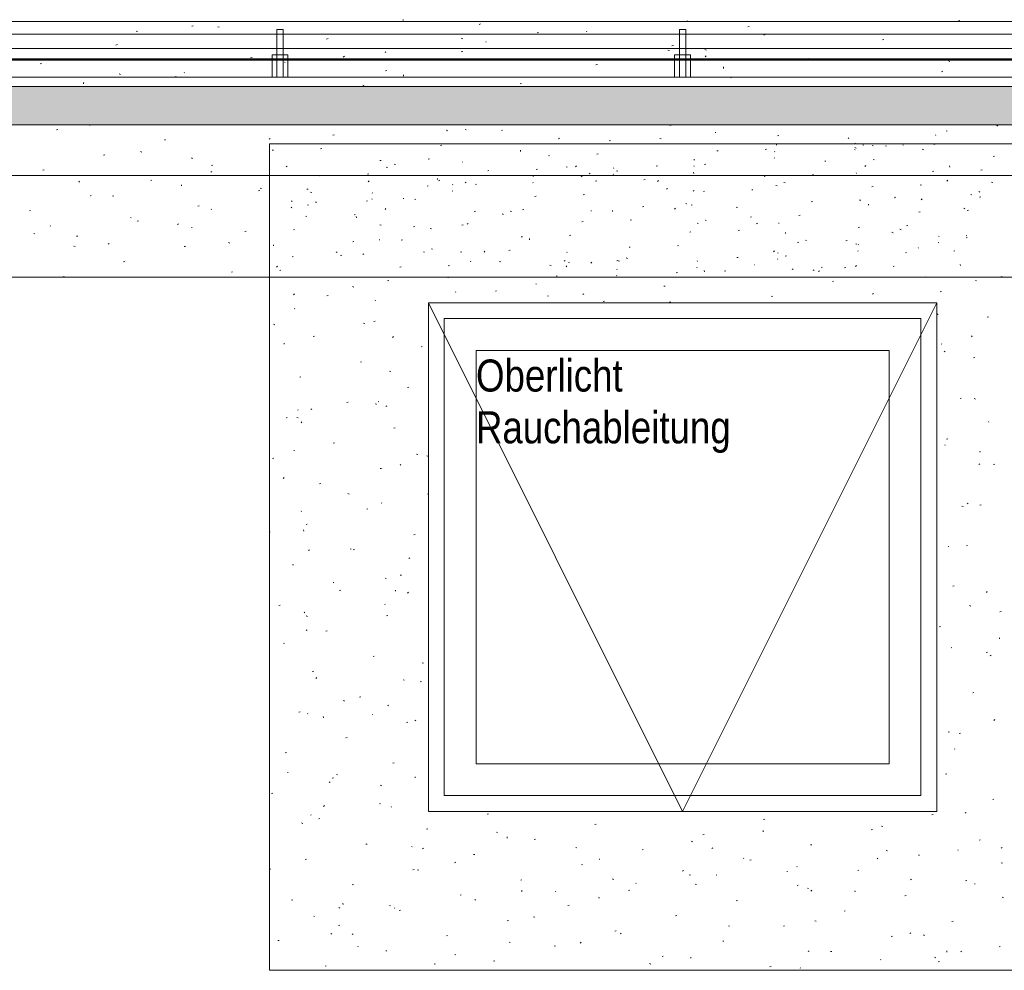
# Model space of a CAD drawing. Extents: x -740 to 300, y 62 to 1112.
# Tile 89 of 187: x -534 to -472, y 711 to 771. Entities that reach past the tile are written whole.
import ezdxf
from ezdxf.lldxf.tags import DXFTag

# ---------------------------------------------------------------- set-up
doc = ezdxf.new("R2010")
doc.units = 0
doc.layers.get('0').update_dxf_attribs({"lineweight": 13})
for name, color, linetype, lineweight, true_color in [('30 -36 Dächer- 3 Dachbeläge', 7, 'Continuous', 15, 0x9999ff), ('30 -36 Dächer- 3 Dachbeläge Gründach', 9, 'Continuous', 9, 0x808080), ('30 -36 Dächer- 4 Dachbekleidungen', 7, 'Continuous', 9, 0xccccff), ('40 -43 Lüftungsanlagen - Entrauchung', 7, 'Continuous', 9, 0xd7f2ff), ('60- 61 allgemeine Ausstattung- 4 Terrassen', 9, 'Continuous', 9, 0x808080), ('70 -72 Beschriftung- 1 Beschriftung allgemein', 7, 'Continuous', 9, 0xff6633)]:
    doc.layers.add(name, color=color, linetype=linetype, lineweight=lineweight, true_color=true_color)
doc.layers.add('70 -73 Bauteildarst.- 2 verdeckt 0.15', color=7, linetype='grob-A06CPVB9L0', lineweight=15)
doc.styles.get("Standard").update_dxf_attribs({"font": 'ARIALN.TTF'})
tags = doc.linetypes.add('grob-A06CPVB9L0', pattern=[14, 3, -8, 3]).pattern_tags.tags
tags[8:9] = [DXFTag(74, 4), DXFTag(75, 0), DXFTag(340, '0'), DXFTag(46, 0.0), DXFTag(50, 0.0), DXFTag(44, 0.0), DXFTag(45, 0.0)]
tags[6:7] = [DXFTag(74, 4), DXFTag(75, 0), DXFTag(340, '0'), DXFTag(46, 0.0), DXFTag(50, 0.0), DXFTag(44, 0.0), DXFTag(45, 0.0)]
tags[4:5] = [DXFTag(74, 4), DXFTag(75, 0), DXFTag(340, '0'), DXFTag(46, 0.0), DXFTag(50, 0.0), DXFTag(44, 0.0), DXFTag(45, 0.0)]

# ---------------------------------------------------------------- blocks, each defined once
blk = doc.blocks.new('Referenz-A06CPVBEL0')
at = {"layer": '30 -36 Dächer- 3 Dachbeläge', "color": 0, "linetype": 'Continuous', "ltscale": 0.15}
for p, q in [((-6.756, 766.512), (-682.362, 766.512)), ((-682.362, 764.112), (-6.756, 764.112))]:
    blk.add_line(p, q, dxfattribs=at)
at = {"layer": '30 -36 Dächer- 3 Dachbeläge', "color": 0, "lineweight": 9}
for p, q in [((-682.362, 764.112), (-6.756, 764.112)), ((-532.336, 764.101), (-532.346, 764.112)), ((-531.756, 763.801), (-531.68, 763.82)), ((-529.67, 764.054), (-529.676, 764.112)), ((-521.151, 764.104), (-521.12, 764.112)), ((-507.215, 763.761), (-507.14, 763.738)), ((-506.04, 763.822), (-505.967, 763.792)), ((-503.762, 763.758), (-503.685, 763.777)), ((-493.157, 764.062), (-493.08, 764.081)), ((-490.3, 763.619), (-490.264, 763.616)), ((-475.767, 763.716), (-475.691, 763.735)), ((-472.502, 764.077), (-472.567, 764.032)), ((-524.972, 763.152), (-524.895, 763.171)), ((-518.318, 763.252), (-518.376, 763.199)), ((-514.367, 763.455), (-514.29, 763.474)), ((-504.537, 762.906), (-504.513, 762.912)), ((-500.101, 763.272), (-500.159, 763.218)), ((-496.977, 763.109), (-496.9, 763.128)), ((-493.776, 763.247), (-493.703, 763.218)), ((-486.435, 762.828), (-486.443, 762.899)), ((-486.372, 763.412), (-486.296, 763.431)), ((-481.884, 763.291), (-481.942, 763.237)), ((-481.483, 762.924), (-481.509, 762.954)), ((-476.542, 762.863), (-476.466, 762.883)), ((-476.418, 763.444), (-476.444, 763.473)), ((-526.468, 762.418), (-526.393, 762.395)), ((-518.187, 762.503), (-518.11, 762.522)), ((-515.142, 762.603), (-515.065, 762.622)), ((-507.582, 762.806), (-507.505, 762.825)), ((-502.55, 762.436), (-502.558, 762.506)), ((-497.752, 762.257), (-497.676, 762.276)), ((-490.192, 762.46), (-490.116, 762.479)), ((-487.147, 762.56), (-487.071, 762.579)), ((-486.548, 762.405), (-486.574, 762.434)), ((-481.5, 762.529), (-481.526, 762.559)), ((-481.512, 762.673), (-481.439, 762.643)), ((-481.013, 762.857), (-480.94, 762.827)), ((-480.432, 762.801), (-480.357, 762.778)), ((-479.587, 762.763), (-479.511, 762.782)), ((-478.488, 762.839), (-478.453, 762.837)), ((-477.26, 762.565), (-477.184, 762.542)), ((-528.792, 762.199), (-528.715, 762.218)), ((-523.266, 762.021), (-523.193, 761.992)), ((-511.402, 761.853), (-511.325, 761.872)), ((-508.357, 761.954), (-508.281, 761.973)), ((-506.213, 761.779), (-506.199, 761.747)), ((-500.797, 762.157), (-500.721, 762.176)), ((-491.613, 761.886), (-491.639, 761.915)), ((-486.565, 762.01), (-486.591, 762.039)), ((-483.407, 761.811), (-483.331, 761.83)), ((-480.362, 761.911), (-480.286, 761.93)), ((-472.802, 762.114), (-472.726, 762.133)), ((-532.612, 761.247), (-532.535, 761.266)), ((-521.988, 761.165), (-522.053, 761.12)), ((-522.007, 761.55), (-521.93, 761.569)), ((-517.252, 761.509), (-517.31, 761.455)), ((-512.177, 761.001), (-512.101, 761.02)), ((-511.003, 761.447), (-510.93, 761.417)), ((-510.504, 761.631), (-510.431, 761.601)), ((-504.617, 761.204), (-504.541, 761.223)), ((-501.572, 761.304), (-501.496, 761.323)), ((-499.685, 761.459), (-499.61, 761.436)), ((-499.035, 761.528), (-499.092, 761.474)), ((-498.24, 761.056), (-498.167, 761.027)), ((-496.677, 761.366), (-496.704, 761.395)), ((-496.513, 761.222), (-496.438, 761.199)), ((-494.012, 761.508), (-493.936, 761.527)), ((-491.656, 761.054), (-491.664, 761.125)), ((-491.63, 761.49), (-491.656, 761.52)), ((-490.967, 761.608), (-490.891, 761.627)), ((-481.424, 761.078), (-481.411, 761.045)), ((-480.818, 761.547), (-480.875, 761.494)), ((-476.622, 761.162), (-476.546, 761.181)), ((-475.541, 761.447), (-475.548, 761.517)), ((-473.577, 761.262), (-473.501, 761.281)), ((-530.306, 760.558), (-530.364, 760.504)), ((-525.827, 760.598), (-525.75, 760.617)), ((-515.222, 760.901), (-515.145, 760.92)), ((-512.089, 760.577), (-512.147, 760.523)), ((-507.771, 760.662), (-507.779, 760.733)), ((-507.643, 760.63), (-507.707, 760.585)), ((-505.967, 760.509), (-506.032, 760.464)), ((-501.76, 760.452), (-501.786, 760.481)), ((-501.742, 760.847), (-501.769, 760.876)), ((-498.739, 760.872), (-498.666, 760.843)), ((-497.832, 760.555), (-497.756, 760.574)), ((-496.695, 760.971), (-496.721, 761)), ((-494.787, 760.655), (-494.711, 760.674)), ((-493.872, 760.596), (-493.929, 760.543)), ((-487.227, 760.858), (-487.151, 760.877)), ((-485.976, 760.482), (-485.903, 760.452)), ((-484.182, 760.959), (-484.106, 760.978)), ((-475.655, 760.616), (-475.712, 760.562)), ((-472.902, 760.499), (-472.827, 760.476)), ((-523.887, 760.27), (-523.894, 760.34)), ((-519.042, 759.949), (-518.966, 759.968)), ((-518.938, 760.116), (-518.863, 760.093)), ((-515.997, 760.049), (-515.921, 760.068)), ((-515.766, 759.88), (-515.691, 759.857)), ((-511.872, 759.808), (-511.899, 759.837)), ((-508.437, 760.252), (-508.361, 760.271)), ((-506.825, 759.932), (-506.851, 759.961)), ((-506.807, 760.327), (-506.834, 760.356)), ((-505.392, 760.352), (-505.316, 760.371)), ((-493.298, 760.096), (-493.362, 760.05)), ((-491.622, 759.975), (-491.686, 759.93)), ((-491.047, 759.906), (-490.971, 759.925)), ((-488.002, 760.006), (-487.926, 760.025)), ((-486.475, 760.297), (-486.402, 760.268)), ((-480.442, 760.209), (-480.366, 760.228)), ((-477.398, 760.309), (-477.321, 760.328)), ((-473.713, 759.907), (-473.64, 759.877)), ((-529.647, 759.645), (-529.57, 759.664)), ((-528.229, 759.646), (-528.156, 759.617)), ((-516.937, 759.288), (-516.964, 759.317)), ((-515.467, 759.256), (-515.394, 759.226)), ((-512.257, 759.299), (-512.181, 759.318)), ((-511.89, 759.413), (-511.916, 759.442)), ((-509.937, 759.471), (-509.901, 759.468)), ((-509.212, 759.4), (-509.136, 759.419)), ((-501.652, 759.603), (-501.576, 759.622)), ((-498.607, 759.703), (-498.531, 759.722)), ((-484.262, 759.257), (-484.186, 759.276)), ((-481.218, 759.357), (-481.141, 759.376)), ((-478.952, 759.561), (-479.017, 759.516)), ((-477.277, 759.44), (-477.341, 759.395)), ((-474.212, 759.723), (-474.139, 759.693)), ((-473.657, 759.56), (-473.581, 759.579)), ((-533.467, 758.693), (-533.391, 758.712)), ((-522.862, 758.996), (-522.786, 759.015)), ((-522.002, 758.769), (-522.028, 758.798)), ((-516.955, 758.893), (-516.981, 758.922)), ((-515.966, 759.072), (-515.893, 759.042)), ((-511.023, 758.833), (-511.08, 758.78)), ((-505.472, 758.65), (-505.396, 758.669)), ((-503.203, 758.681), (-503.13, 758.652)), ((-502.427, 758.75), (-502.351, 758.769)), ((-498.126, 758.691), (-498.09, 758.689)), ((-496.767, 758.651), (-496.775, 758.722)), ((-494.867, 758.954), (-494.791, 758.973)), ((-492.806, 758.853), (-492.863, 758.799)), ((-492.155, 759.156), (-492.08, 759.133)), ((-491.823, 759.054), (-491.746, 759.073)), ((-488.983, 758.92), (-488.908, 758.897)), ((-480.652, 759.043), (-480.659, 759.114)), ((-477.478, 758.608), (-477.401, 758.627)), ((-474.589, 758.872), (-474.646, 758.818)), ((-474.433, 758.708), (-474.356, 758.727)), ((-527.067, 758.249), (-527.093, 758.278)), ((-526.682, 758.044), (-526.606, 758.063)), ((-516.077, 758.347), (-516.001, 758.366)), ((-513.032, 758.447), (-512.956, 758.466)), ((-512.882, 758.259), (-512.89, 758.329)), ((-503.702, 758.497), (-503.629, 758.468)), ((-498.687, 758.001), (-498.611, 758.02)), ((-495.643, 758.101), (-495.566, 758.12)), ((-491.438, 757.922), (-491.365, 757.893)), ((-490.939, 758.107), (-490.866, 758.077)), ((-488.082, 758.304), (-488.006, 758.323)), ((-487.643, 757.921), (-487.7, 757.867)), ((-485.038, 758.405), (-484.961, 758.424)), ((-532.132, 757.73), (-532.158, 757.759)), ((-524.077, 757.882), (-524.134, 757.829)), ((-523.265, 757.645), (-523.23, 757.642)), ((-519.897, 757.394), (-519.821, 757.414)), ((-516.852, 757.495), (-516.776, 757.514)), ((-511.408, 757.814), (-511.333, 757.791)), ((-509.292, 757.698), (-509.216, 757.717)), ((-508.236, 757.578), (-508.161, 757.555)), ((-506.247, 757.798), (-506.171, 757.817)), ((-505.86, 757.902), (-505.917, 757.848)), ((-491.903, 757.352), (-491.826, 757.371)), ((-488.858, 757.452), (-488.781, 757.471)), ((-486.315, 757.912), (-486.279, 757.91)), ((-485.873, 757.27), (-485.88, 757.34)), ((-481.298, 757.655), (-481.221, 757.674)), ((-479.175, 757.348), (-479.102, 757.318)), ((-478.676, 757.532), (-478.603, 757.502)), ((-478.253, 757.755), (-478.176, 757.774)), ((-533.192, 757.271), (-533.119, 757.242)), ((-530.502, 757.091), (-530.426, 757.11)), ((-520.929, 756.697), (-520.856, 756.667)), ((-513.112, 756.745), (-513.036, 756.764)), ((-511.454, 756.865), (-511.419, 756.863)), ((-510.068, 756.845), (-509.991, 756.865)), ((-502.507, 757.049), (-502.431, 757.068)), ((-501.988, 756.877), (-501.996, 756.948)), ((-499.463, 757.149), (-499.386, 757.168)), ((-485.118, 756.703), (-485.041, 756.722)), ((-484.625, 756.854), (-484.55, 756.831)), ((-482.073, 756.803), (-481.996, 756.822)), ((-476.231, 756.678), (-476.258, 756.707)), ((-476.214, 757.073), (-476.24, 757.102)), ((-474.513, 757.006), (-474.436, 757.025)), ((-474.504, 757.133), (-474.468, 757.131)), ((-530.662, 756.472), (-530.586, 756.449)), ((-528.438, 756.648), (-528.503, 756.603)), ((-523.717, 756.442), (-523.641, 756.461)), ((-518.103, 756.485), (-518.111, 756.556)), ((-514.093, 756.114), (-514.157, 756.069)), ((-508.665, 756.122), (-508.592, 756.093)), ((-508.166, 756.306), (-508.093, 756.277)), ((-506.327, 756.096), (-506.251, 756.115)), ((-504.794, 756.158), (-504.851, 756.104)), ((-503.283, 756.196), (-503.206, 756.215)), ((-499.643, 756.086), (-499.608, 756.084)), ((-495.723, 756.399), (-495.646, 756.419)), ((-492.678, 756.5), (-492.601, 756.519)), ((-486.576, 756.177), (-486.634, 756.124)), ((-486.344, 756.034), (-486.37, 756.063)), ((-481.453, 756.618), (-481.378, 756.595)), ((-481.296, 756.158), (-481.323, 756.188)), ((-481.279, 756.553), (-481.305, 756.583)), ((-478.333, 756.054), (-478.256, 756.073)), ((-477.518, 756.382), (-477.505, 756.349)), ((-475.288, 756.154), (-475.212, 756.173)), ((-527.537, 755.49), (-527.461, 755.509)), ((-516.932, 755.793), (-516.856, 755.812)), ((-513.888, 755.893), (-513.811, 755.912)), ((-512.417, 755.993), (-512.482, 755.948)), ((-505.694, 755.524), (-505.681, 755.491)), ((-503.878, 755.512), (-503.803, 755.489)), ((-499.748, 755.579), (-499.812, 755.534)), ((-499.543, 755.447), (-499.466, 755.466)), ((-498.072, 755.458), (-498.136, 755.413)), ((-496.498, 755.547), (-496.421, 755.566)), ((-496.401, 755.547), (-496.328, 755.518)), ((-495.902, 755.732), (-495.829, 755.702)), ((-491.409, 755.515), (-491.435, 755.544)), ((-488.938, 755.75), (-488.861, 755.769)), ((-486.361, 755.639), (-486.388, 755.668)), ((-485.893, 755.851), (-485.817, 755.87)), ((-520.752, 754.84), (-520.676, 754.859)), ((-517.848, 755.207), (-517.905, 755.153)), ((-517.708, 754.941), (-517.631, 754.96)), ((-510.148, 755.144), (-510.071, 755.163)), ((-507.103, 755.244), (-507.026, 755.263)), ((-500.706, 755.276), (-500.631, 755.253)), ((-499.631, 755.226), (-499.688, 755.173)), ((-496.474, 754.995), (-496.5, 755.024)), ((-491.426, 755.119), (-491.453, 755.149)), ((-490.984, 754.867), (-490.991, 754.937)), ((-489.713, 754.898), (-489.637, 754.917)), ((-487.832, 755.307), (-487.797, 755.305)), ((-485.402, 755.045), (-485.467, 754.999)), ((-484.138, 754.973), (-484.065, 754.943)), ((-483.727, 754.924), (-483.791, 754.879)), ((-483.639, 755.157), (-483.566, 755.127)), ((-482.153, 755.101), (-482.076, 755.12)), ((-481.413, 755.246), (-481.471, 755.192)), ((-479.108, 755.201), (-479.032, 755.22)), ((-474.869, 755.259), (-474.876, 755.329)), ((-86.956, 754.512), (-682.362, 754.512)), ((-531.357, 754.537), (-531.281, 754.556)), ((-510.923, 754.291), (-510.846, 754.311)), ((-507.099, 754.474), (-507.107, 754.545)), ((-503.292, 754.512), (-503.286, 754.514)), ((-500.318, 754.595), (-500.241, 754.614)), ((-496.491, 754.6), (-496.517, 754.629)), ((-492.758, 754.798), (-492.681, 754.817)), ((-482.928, 754.249), (-482.852, 754.268)), ((-477.095, 754.552), (-477.02, 754.529)), ((-476.021, 754.528), (-475.986, 754.525)), ((-473.923, 754.316), (-473.848, 754.293)), ((-472.323, 754.552), (-472.247, 754.571)), ((-513.129, 753.931), (-513.056, 753.902)), ((-506.621, 753.561), (-506.647, 753.59)), ((-504.138, 753.642), (-504.062, 753.661)), ((-501.556, 754.08), (-501.582, 754.11)), ((-493.533, 753.946), (-493.457, 753.965)), ((-476.143, 753.6), (-476.067, 753.619)), ((-516.781, 753.463), (-516.839, 753.409)), ((-514.743, 753.339), (-514.666, 753.358)), ((-511.686, 753.042), (-511.712, 753.071)), ((-500.865, 753.357), (-500.792, 753.327)), ((-498.564, 753.483), (-498.622, 753.429)), ((-497.353, 752.993), (-497.277, 753.012)), ((-493.176, 752.974), (-493.101, 752.951)), ((-486.748, 753.296), (-486.672, 753.316)), ((-480.347, 753.502), (-480.405, 753.448)), ((-516.751, 752.522), (-516.777, 752.551)), ((-511.778, 751.737), (-511.702, 751.756)), ((-476.338, 752.207), (-476.265, 752.178)), ((-473.178, 751.998), (-473.102, 752.017)), ((-518.092, 751.556), (-518.019, 751.527)), ((-512.429, 751.631), (-512.354, 751.608)), ((-515.598, 750.785), (-515.522, 750.804)), ((-510.552, 750.788), (-510.61, 750.734)), ((-474.118, 750.827), (-474.176, 750.773)), ((-517.431, 750.297), (-517.439, 750.368)), ((-508.813, 750.136), (-508.737, 750.155)), ((-476.028, 750.307), (-476.054, 750.336)), ((-475.831, 749.873), (-475.896, 749.828)), ((-474.034, 749.444), (-473.957, 749.463)), ((-512.633, 749.183), (-512.557, 749.202)), ((-516.453, 748.231), (-516.377, 748.25)), ((-510.791, 748.607), (-510.718, 748.577)), ((-509.669, 747.582), (-509.592, 747.601)), ((-474.889, 746.89), (-474.813, 746.909)), ((-474, 746.883), (-473.927, 746.853)), ((-516.547, 746.151), (-516.573, 746.18)), ((-515.754, 746.231), (-515.681, 746.202)), ((-513.489, 746.629), (-513.412, 746.648)), ((-511.648, 746.513), (-511.655, 746.583)), ((-511.482, 746.671), (-511.508, 746.7)), ((-510.972, 746.426), (-511.037, 746.381)), ((-517.309, 745.677), (-517.232, 745.696)), ((-516.623, 745.684), (-516.547, 745.661)), ((-516.311, 745.418), (-516.369, 745.364)), ((-510.524, 745.028), (-510.447, 745.047)), ((-473.094, 745.431), (-473.08, 745.398)), ((-475.744, 744.336), (-475.668, 744.355)), ((-514.344, 744.075), (-514.267, 744.094)), ((-475.824, 743.936), (-475.85, 743.965)), ((-518.164, 743.123), (-518.088, 743.142)), ((-516.813, 743.626), (-516.777, 743.624)), ((-509.093, 743.382), (-509.017, 743.359)), ((-508.454, 743.282), (-508.381, 743.252)), ((-473.634, 743.512), (-473.641, 743.583)), ((-511.379, 742.474), (-511.303, 742.493)), ((-510.082, 742.742), (-510.139, 742.689)), ((-473.648, 742.781), (-473.705, 742.727)), ((-472.779, 742.734), (-472.703, 742.753)), ((-517.422, 741.909), (-517.487, 741.864)), ((-515.199, 741.521), (-515.123, 741.54)), ((-513.417, 740.907), (-513.344, 740.877)), ((-508.414, 740.872), (-508.356, 740.887)), ((-511.278, 740.3), (-511.305, 740.329)), ((-474.78, 740.12), (-474.704, 740.097)), ((-474.386, 740.305), (-474.45, 740.26)), ((-473.635, 740.18), (-473.558, 740.199)), ((-516.343, 739.78), (-516.37, 739.809)), ((-512.234, 739.92), (-512.158, 739.939)), ((-516.054, 738.967), (-515.978, 738.986)), ((-518.356, 738.522), (-518.307, 738.502)), ((-516.197, 738.551), (-516.204, 738.621)), ((-509.27, 738.318), (-509.193, 738.337)), ((-475.62, 737.565), (-475.646, 737.594)), ((-474.49, 737.626), (-474.414, 737.645)), ((-515.84, 737.372), (-515.898, 737.319)), ((-513.286, 737.436), (-513.211, 737.413)), ((-513.09, 737.366), (-513.013, 737.385)), ((-509.527, 736.858), (-509.591, 736.813)), ((-516.91, 736.413), (-516.833, 736.432)), ((-510.125, 735.764), (-510.048, 735.783)), ((-514.345, 735.315), (-514.31, 735.312)), ((-511.079, 735.582), (-511.006, 735.553)), ((-475.345, 735.072), (-475.269, 735.091)), ((-513.945, 734.812), (-513.868, 734.831)), ((-510.413, 734.766), (-510.421, 734.837)), ((-509.611, 734.697), (-509.669, 734.643)), ((-473.177, 734.736), (-473.235, 734.682)), ((-517.765, 733.859), (-517.689, 733.878)), ((-511.075, 733.928), (-511.101, 733.958)), ((-474.288, 733.858), (-474.215, 733.829)), ((-516.139, 733.409), (-516.166, 733.438)), ((-516.042, 733.207), (-515.969, 733.178)), ((-510.98, 733.21), (-510.904, 733.229)), ((-472.38, 733.471), (-472.304, 733.49)), ((-476.2, 732.518), (-476.124, 732.537)), ((-515.977, 732.342), (-516.041, 732.297)), ((-514.8, 732.257), (-514.724, 732.277)), ((-517.479, 731.489), (-517.404, 731.466)), ((-472.399, 731.766), (-472.407, 731.837)), ((-511.835, 730.656), (-511.759, 730.675)), ((-475.416, 731.194), (-475.442, 731.223)), ((-473.236, 730.917), (-473.159, 730.936)), ((-472.94, 730.738), (-473.005, 730.693)), ((-508.741, 730.257), (-508.668, 730.228)), ((-515.655, 729.703), (-515.579, 729.722)), ((-515.37, 729.327), (-515.427, 729.273)), ((-509.949, 729.187), (-509.874, 729.164)), ((-508.871, 729.054), (-508.794, 729.073)), ((-474.091, 728.363), (-474.015, 728.382)), ((-513.704, 727.882), (-513.631, 727.853)), ((-512.691, 728.102), (-512.614, 728.121)), ((-510.871, 727.557), (-510.897, 727.587)), ((-516.511, 727.149), (-516.434, 727.168)), ((-515.936, 727.038), (-515.962, 727.067)), ((-511.878, 727.003), (-511.842, 727.001)), ((-514.962, 726.805), (-514.969, 726.875)), ((-509.726, 726.5), (-509.649, 726.519)), ((-509.141, 726.652), (-509.198, 726.598)), ((-472.707, 726.69), (-472.764, 726.637)), ((-475.636, 725.925), (-475.561, 725.902)), ((-474.946, 725.809), (-474.87, 725.828)), ((-513.546, 725.548), (-513.469, 725.567)), ((-517.366, 724.595), (-517.29, 724.614)), ((-475.212, 724.823), (-475.239, 724.852)), ((-510.581, 723.946), (-510.505, 723.965)), ((-517.209, 723.373), (-517.196, 723.34)), ((-514.142, 723.24), (-514.067, 723.217)), ((-475.801, 723.255), (-475.725, 723.274)), ((-514.531, 722.775), (-514.596, 722.729)), ((-514.401, 722.994), (-514.325, 723.013)), ((-509.179, 723.02), (-509.186, 723.09)), ((-518.221, 722.041), (-518.145, 722.06)), ((-511.367, 722.558), (-511.294, 722.528)), ((-511.436, 721.392), (-511.36, 721.411)), ((-472.837, 721.653), (-472.76, 721.672)), ((-514.899, 721.281), (-514.957, 721.228)), ((-510.667, 721.186), (-510.693, 721.216)), ((-504.651, 720.743), (-504.575, 720.762)), ((-474.576, 720.834), (-474.503, 720.804)), ((-516.33, 720.183), (-516.257, 720.153)), ((-515.732, 720.667), (-515.758, 720.696)), ((-515.256, 720.44), (-515.18, 720.459)), ((-487.262, 720.397), (-487.185, 720.416)), ((-476.657, 720.7), (-476.58, 720.72)), ((-508.472, 719.791), (-508.395, 719.81)), ((-504.066, 719.608), (-503.993, 719.579)), ((-497.867, 720.094), (-497.79, 720.113)), ((-487.28, 719.628), (-487.288, 719.698)), ((-480.477, 719.748), (-480.4, 719.767)), ((-479.829, 719.978), (-479.754, 719.955)), ((-503.395, 719.235), (-503.403, 719.306)), ((-501.687, 719.141), (-501.61, 719.16)), ((-491.802, 719.033), (-491.729, 719.004)), ((-491.082, 719.445), (-491.005, 719.464)), ((-473.692, 719.099), (-473.616, 719.118)), ((-512.292, 718.838), (-512.215, 718.857)), ((-509.41, 718.691), (-509.375, 718.689)), ((-508.67, 718.606), (-508.728, 718.552)), ((-499.083, 718.636), (-499.007, 718.613)), ((-494.902, 718.492), (-494.825, 718.511)), ((-490.453, 718.625), (-490.511, 718.572)), ((-484.297, 718.796), (-484.22, 718.815)), ((-479.539, 718.459), (-479.466, 718.429)), ((-475.009, 718.452), (-475.035, 718.481)), ((-472.236, 718.645), (-472.294, 718.591)), ((-516.112, 717.886), (-516.035, 717.905)), ((-506.636, 717.724), (-506.7, 717.678)), ((-505.507, 718.189), (-505.43, 718.208)), ((-497.599, 717.912), (-497.564, 717.91)), ((-488.515, 717.975), (-488.501, 717.943)), ((-488.117, 717.843), (-488.041, 717.862)), ((-480.073, 717.932), (-480.1, 717.962)), ((-477.512, 718.146), (-477.436, 718.165)), ((-472.299, 717.676), (-472.224, 717.653)), ((-518.336, 717.293), (-518.26, 717.27)), ((-509.327, 717.237), (-509.25, 717.256)), ((-509.029, 717.233), (-508.956, 717.204)), ((-498.722, 717.54), (-498.645, 717.559)), ((-492.29, 717.189), (-492.355, 717.144)), ((-485.788, 717.133), (-485.753, 717.131)), ((-485.138, 717.413), (-485.165, 717.442)), ((-481.332, 717.194), (-481.256, 717.213)), ((-502.542, 716.587), (-502.466, 716.606)), ((-496.765, 716.658), (-496.692, 716.629)), ((-495.268, 716.374), (-495.295, 716.403)), ((-491.937, 716.891), (-491.861, 716.91)), ((-490.203, 716.893), (-490.23, 716.923)), ((-477.945, 716.654), (-478.01, 716.609)), ((-474.547, 716.545), (-474.471, 716.564)), ((-513.147, 716.284), (-513.07, 716.303)), ((-502.441, 715.931), (-502.499, 715.877)), ((-500.333, 715.854), (-500.36, 715.884)), ((-495.757, 715.938), (-495.681, 715.957)), ((-491.553, 716.334), (-491.477, 716.311)), ((-485.152, 716.242), (-485.076, 716.261)), ((-484.502, 716.084), (-484.429, 716.054)), ((-484.224, 715.95), (-484.281, 715.896)), ((-481.497, 715.843), (-481.504, 715.913)), ((-473.977, 716.354), (-473.942, 716.351)), ((-516.967, 715.332), (-516.89, 715.351)), ((-506.362, 715.635), (-506.286, 715.654)), ((-505.398, 715.335), (-505.424, 715.364)), ((-497.612, 715.451), (-497.62, 715.521)), ((-488.972, 715.289), (-488.896, 715.308)), ((-478.367, 715.592), (-478.291, 715.611)), ((-472.238, 715.509), (-472.165, 715.48)), ((-513.992, 714.858), (-513.919, 714.829)), ((-513.727, 715.058), (-513.735, 715.129)), ((-510.806, 714.991), (-510.73, 714.968)), ((-510.463, 714.815), (-510.489, 714.845)), ((-510.182, 714.682), (-510.106, 714.702)), ((-499.577, 714.986), (-499.501, 715.005)), ((-482.187, 714.64), (-482.111, 714.659)), ((-515.528, 714.296), (-515.554, 714.325)), ((-503.397, 714.033), (-503.321, 714.052)), ((-501.728, 714.283), (-501.655, 714.254)), ((-492.792, 714.337), (-492.716, 714.356)), ((-484.023, 714.032), (-483.947, 714.009)), ((-475.402, 713.991), (-475.326, 714.01)), ((-514.002, 713.73), (-513.926, 713.749)), ((-496.612, 713.384), (-496.536, 713.403)), ((-489.465, 713.709), (-489.392, 713.679)), ((-486.007, 713.687), (-485.931, 713.707)), ((-517.822, 712.778), (-517.746, 712.797)), ((-514.429, 713.236), (-514.486, 713.182)), ((-513.086, 713.207), (-513.15, 713.162)), ((-507.217, 713.081), (-507.141, 713.1)), ((-503.276, 712.689), (-503.201, 712.666)), ((-496.212, 713.255), (-496.269, 713.202)), ((-489.827, 712.735), (-489.751, 712.754)), ((-479.223, 713.038), (-479.146, 713.057)), ((-477.995, 713.275), (-478.052, 713.221)), ((-477.201, 713.134), (-477.128, 713.105)), ((-512.785, 712.422), (-512.771, 712.389)), ((-511.037, 712.128), (-510.961, 712.147)), ((-500.432, 712.432), (-500.356, 712.451)), ((-498.741, 712.673), (-498.805, 712.628)), ((-484.395, 712.138), (-484.46, 712.093)), ((-483.043, 712.086), (-482.966, 712.105)), ((-475.714, 712.058), (-475.721, 712.129)), ((-474.805, 712.081), (-474.831, 712.11)), ((-472.438, 712.389), (-472.361, 712.408)), ((-506.691, 711.908), (-506.618, 711.879)), ((-504.252, 711.479), (-504.176, 711.498)), ((-493.648, 711.783), (-493.571, 711.802)), ((-491.829, 711.666), (-491.836, 711.736)), ((-479.87, 711.561), (-479.896, 711.591)), ((-476.493, 711.729), (-476.417, 711.706)), ((-476.258, 711.437), (-476.181, 711.456)), ((-514.857, 711.176), (-514.781, 711.195)), ((-507.944, 711.274), (-507.951, 711.344)), ((-494.428, 711.334), (-494.355, 711.304)), ((-486.863, 711.133), (-486.786, 711.152)), ((-484.935, 711.042), (-484.961, 711.071))]:
    blk.add_line(p, q, dxfattribs=at)
at = {"layer": '30 -36 Dächer- 3 Dachbeläge', "color": 0, "linetype": 'Continuous', "lineweight": 9, "ltscale": 0.13}
for p, q in [((-518.356, 762.912), (-518.356, 710.912)), ((-466.356, 762.912), (-518.356, 762.912)), ((-508.356, 720.912), (-508.356, 752.912)), ((-508.356, 752.912), (-476.356, 752.912)), ((-476.356, 752.912), (-476.356, 720.912)), ((-476.356, 720.912), (-508.356, 720.912)), ((-518.356, 710.912), (-466.356, 710.912))]:
    blk.add_line(p, q, dxfattribs=at)
at = {"layer": '30 -36 Dächer- 3 Dachbeläge', "color": 0, "lineweight": 0}
for points in [[(-6.756, 764.112), (-682.362, 765.461), (-682.362, 766.512)], [(-6.756, 764.112), (-682.362, 766.512), (-6.756, 766.512)], [(-682.362, 765.461), (-6.756, 764.112), (-682.362, 764.112)]]:
    blk.add_solid(points, dxfattribs=at)
at = {"layer": '30 -36 Dächer- 3 Dachbeläge Gründach', "color": 0, "linetype": 'Continuous', "ltscale": 0.13}
blk.add_line((-16.156, 760.912), (-682.362, 760.912), dxfattribs=at)
at = {"layer": '30 -36 Dächer- 4 Dachbekleidungen', "color": 0, "linetype": 'Continuous', "ltscale": 0.13}
for p, q in [((-682.362, 770.612), (-6.756, 770.612)), ((-6.756, 769.812), (-682.362, 769.812)), ((-517.49, 770.112), (-517.89, 770.112)), ((-517.89, 770.112), (-517.89, 768.512)), ((-517.49, 768.512), (-517.49, 770.112)), ((-492.156, 770.112), (-492.556, 770.112)), ((-492.556, 770.112), (-492.556, 768.512)), ((-492.156, 768.512), (-492.156, 770.112)), ((-682.362, 768.912), (-6.756, 768.912)), ((-517.89, 768.512), (-518.19, 768.512)), ((-518.19, 768.512), (-518.19, 767.112)), ((-517.89, 767.112), (-517.89, 768.512)), ((-517.89, 768.512), (-517.49, 768.512)), ((-517.49, 768.512), (-517.49, 767.112)), ((-517.49, 768.512), (-517.19, 768.512)), ((-517.19, 768.512), (-517.19, 767.112)), ((-492.556, 768.512), (-492.856, 768.512)), ((-492.856, 768.512), (-492.856, 767.112)), ((-492.556, 767.112), (-492.556, 768.512)), ((-492.556, 768.512), (-492.156, 768.512)), ((-492.156, 768.512), (-492.156, 767.112)), ((-492.156, 768.512), (-491.856, 768.512)), ((-491.856, 768.512), (-491.856, 767.112)), ((-6.756, 767.112), (-682.362, 767.112)), ((-518.19, 767.112), (-517.89, 767.112)), ((-517.49, 767.112), (-517.89, 767.112)), ((-517.19, 767.112), (-517.49, 767.112)), ((-492.856, 767.112), (-492.556, 767.112)), ((-492.156, 767.112), (-492.556, 767.112)), ((-491.856, 767.112), (-492.156, 767.112))]:
    blk.add_line(p, q, dxfattribs=at)
at = {"layer": '40 -43 Lüftungsanlagen - Entrauchung', "color": 0}
for p, q in [((-508.356, 752.912), (-476.356, 752.912)), ((-508.356, 720.912), (-508.356, 752.912)), ((-508.356, 752.912), (-492.356, 720.912)), ((-492.356, 720.912), (-476.356, 752.912)), ((-476.356, 752.912), (-476.356, 720.912)), ((-476.356, 720.912), (-508.356, 720.912))]:
    blk.add_line(p, q, dxfattribs=at)
at = {"layer": '40 -43 Lüftungsanlagen - Entrauchung', "color": 0, "linetype": 'Continuous', "ltscale": 0.13}
for p, q in [((-505.356, 749.912), (-479.356, 749.912)), ((-505.356, 723.912), (-505.356, 749.912)), ((-479.356, 749.912), (-479.356, 723.912)), ((-479.356, 723.912), (-505.356, 723.912))]:
    blk.add_line(p, q, dxfattribs=at)
at = {"layer": '60- 61 allgemeine Ausstattung- 4 Terrassen', "color": 0}
for p, q in [((-523.247, 770.318), (-523.151, 770.342)), ((-509.991, 770.697), (-509.895, 770.721)), ((-505.082, 770.468), (-505.162, 770.411)), ((-492.046, 770.615), (-492.079, 770.652)), ((-474.997, 770.644), (-474.902, 770.667)), ((-526.756, 770.006), (-526.662, 769.977)), ((-521.609, 770.282), (-521.518, 770.245)), ((-501.51, 769.885), (-501.414, 769.909)), ((-498.377, 769.966), (-498.41, 770.002)), ((-488.254, 770.265), (-488.158, 770.288)), ((-487.15, 769.799), (-487.231, 769.743)), ((-528.022, 769.127), (-527.927, 769.151)), ((-514.766, 769.506), (-514.67, 769.53)), ((-506.28, 769.564), (-506.188, 769.527)), ((-504.709, 769.316), (-504.742, 769.353)), ((-493.029, 769.074), (-492.933, 769.098)), ((-479.773, 769.453), (-479.677, 769.477)), ((-511.04, 768.667), (-511.073, 768.703)), ((-506.285, 768.695), (-506.189, 768.719)), ((-493.277, 768.806), (-493.183, 768.778)), ((-490.95, 768.845), (-490.859, 768.808)), ((-490.865, 768.456), (-490.937, 768.388)), ((-532.797, 767.937), (-532.702, 767.96)), ((-519.541, 768.316), (-519.445, 768.34)), ((-517.371, 768.018), (-517.404, 768.054)), ((-513.636, 768.431), (-513.708, 768.364)), ((-497.804, 767.883), (-497.708, 767.907)), ((-484.548, 768.263), (-484.452, 768.286)), ((-475.621, 768.127), (-475.529, 768.09)), ((-527.813, 767.313), (-527.722, 767.276)), ((-523.702, 767.368), (-523.735, 767.405)), ((-511.06, 767.504), (-510.964, 767.528)), ((-509.916, 767.166), (-509.925, 767.254)), ((-489.772, 767.656), (-489.781, 767.745)), ((-476.067, 767.451), (-475.971, 767.475)), ((-530.06, 766.676), (-530.069, 766.764)), ((-530.033, 766.719), (-530.066, 766.755)), ((-524.316, 767.125), (-524.221, 767.149)), ((-517.344, 767.128), (-517.249, 767.1)), ((-502.579, 766.693), (-502.483, 766.717)), ((-489.323, 767.072), (-489.227, 767.096)), ((-512.483, 766.595), (-512.392, 766.558))]:
    blk.add_line(p, q, dxfattribs=at)
at = {"layer": '60- 61 allgemeine Ausstattung- 4 Terrassen', "color": 0, "linetype": 'grob-A06CPVB9L0', "lineweight": 50, "ltscale": 0.5}
blk.add_line((-10.296, 768.212), (-682.362, 768.212), dxfattribs=at)
at = {"layer": '70 -73 Bauteildarst.- 2 verdeckt 0.15', "color": 0, "linetype": 'grob-A06CPVB9L0', "ltscale": 0.15}
for p, q in [((-507.356, 751.912), (-477.356, 751.912)), ((-507.356, 721.912), (-507.356, 751.912)), ((-477.356, 751.912), (-477.356, 721.912)), ((-477.356, 721.912), (-507.356, 721.912))]:
    blk.add_line(p, q, dxfattribs=at)
at = {"layer": '70 -72 Beschriftung- 1 Beschriftung allgemein', "color": 0, "linetype": 'Continuous', "ltscale": 0.13, "char_height": 2.01377, "attachment_point": 1, "rotation": 359.99467}
for s, insert in [('{\\fArial Narrow;Oberlicht}', (-505.356, 749.34)), ('{\\fArial Narrow;Rauchableitung}', (-505.357, 746.081))]:
    blk.add_mtext(s, dxfattribs=dict(at, insert=insert))

msp = doc.modelspace()

# ---------------------------------------------------------------- block references
at = {"color": 8, "lineweight": 13, "ltscale": 0.13, "true_color": 0x808080}
msp.add_blockref('Referenz-A06CPVBEL0', (0, 0), dxfattribs=at)

doc.saveas('drawing.dxf')
